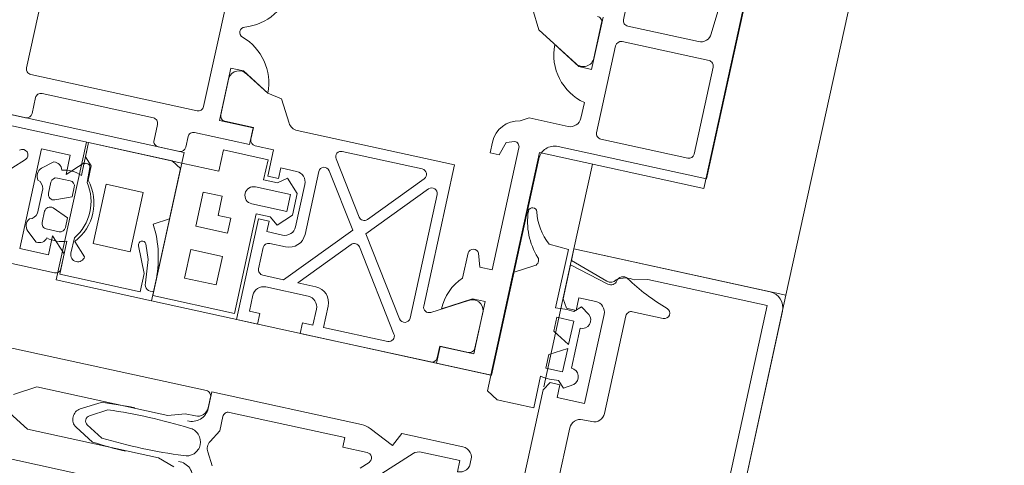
# Model space of a CAD drawing. Header units: metres. Extents: x 233012 to 233264, y 553571 to 554014.
# Tile 167 of 256: x 233198.9018 to 233198.9925, y 553811.5879 to 553811.6289. Entities that reach past the tile are written whole.
import ezdxf

# ---------------------------------------------------------------- set-up
doc = ezdxf.new("R2010")
doc.units = ezdxf.units.M
for name, color, linetype, lineweight in [('A-NL$1A_detailuitwerking', 252, 'Continuous', 5), ('A-NL30_stijlen_dorpels-pui', 252, 'Continuous', 5), ('A-NL30_wandopeningen', 252, 'Continuous', 5)]:
    doc.layers.add(name, color=color, linetype=linetype, lineweight=lineweight)

# ---------------------------------------------------------------- blocks, each defined once
blk = doc.blocks.new('NLRS_31_WI_CWP_aluminium raam_gen_mie - AWS 65 BS kiep-2839039-01_Situatie')
at = {"layer": 'A-NL$1A_detailuitwerking'}
for p, q in [((-0.273999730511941, 0.04895052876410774), (-0.273999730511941, 0.04695037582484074)), ((-0.2699998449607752, 0.03165031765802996), (-0.2699998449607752, 0.04735029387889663)), ((-0.2694998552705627, 0.04785028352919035), (-0.25399981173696, 0.04785028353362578)), ((-0.2734997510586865, 0.04645039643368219), (-0.2719997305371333, 0.04645039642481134)), ((-0.2714997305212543, 0.04595039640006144), (-0.271499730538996, 0.0354504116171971)), ((-0.2719997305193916, 0.03495041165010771), (-0.2734997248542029, 0.03495041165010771)), ((-0.273999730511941, 0.03445040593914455), (-0.2739997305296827, 0.03245038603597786)), ((-0.2749996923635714, 0.0320003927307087), (-0.287499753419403, 0.03200039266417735)), ((-0.287499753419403, 0.03200039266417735), (-0.287499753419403, 0.02430039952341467)), ((-0.2749996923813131, 0.02850033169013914), (-0.2749996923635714, 0.0320003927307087)), ((-0.2734997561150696, 0.03195041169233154), (-0.2724998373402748, 0.03195041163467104)), ((-0.2719998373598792, 0.03145041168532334), (-0.2719998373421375, 0.02627036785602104)), ((-0.2539998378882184, 0.03115030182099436), (-0.2694998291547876, 0.0311503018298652)), ((-0.2852997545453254, 0.02950039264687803), (-0.2825996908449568, 0.02950039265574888)), ((-0.2852997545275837, 0.02650039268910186), (-0.2852997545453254, 0.02950039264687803)), ((-0.2825996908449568, 0.02950039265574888), (-0.2825996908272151, 0.02650039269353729)), ((-0.2803996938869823, 0.0265003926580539), (-0.280399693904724, 0.02950039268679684)), ((-0.280399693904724, 0.02950039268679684), (-0.2771996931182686, 0.02950039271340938)), ((-0.2771996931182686, 0.02950039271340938), (-0.2771996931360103, 0.02770037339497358)), ((-0.2704198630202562, 0.02945034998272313), (-0.2654996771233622, 0.02945052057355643)), ((-0.2704198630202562, 0.02627036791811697), (-0.2704198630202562, 0.02945034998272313)), ((-0.2664132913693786, 0.02944005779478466), (-0.2698898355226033, 0.02944005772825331)), ((-0.2654996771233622, 0.02945052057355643), (-0.2654996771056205, 0.02825050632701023)), ((-0.2729997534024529, 0.02850033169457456), (-0.2749996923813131, 0.02850033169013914)), ((-0.2729997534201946, 0.02430039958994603), (-0.2729997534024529, 0.02850033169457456)), ((-0.2703898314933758, 0.02893999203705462), (-0.2703894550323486, 0.02624006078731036)), ((-0.2654996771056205, 0.02825050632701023), (-0.267007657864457, 0.02563859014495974)), ((-0.2771996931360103, 0.02770037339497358), (-0.2789997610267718, 0.02770037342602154)), ((-0.2789997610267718, 0.02770037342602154), (-0.2789997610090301, 0.02650039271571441)), ((-0.2670328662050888, 0.02562586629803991), (-0.2657143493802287, 0.02790960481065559)), ((-0.2825996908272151, 0.02650039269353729), (-0.2852997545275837, 0.02650039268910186)), ((-0.2789997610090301, 0.02650039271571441), (-0.2803996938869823, 0.0265003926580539)), ((-0.2719998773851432, 0.02574006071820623), (-0.2719998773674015, 0.02400034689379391)), ((-0.2719998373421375, 0.02627036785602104), (-0.2704198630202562, 0.02627036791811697)), ((-0.2703894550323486, 0.02624006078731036), (-0.2714998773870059, 0.02624006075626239)), ((-0.2672667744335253, 0.02429930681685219), (-0.2670328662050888, 0.02562586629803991)), ((-0.2772992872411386, 0.02160027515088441), (-0.2772992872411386, 0.02490027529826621)), ((-0.2756997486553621, 0.02490027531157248), (-0.2756997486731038, 0.02160027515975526)), ((-0.2784997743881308, 0.02400040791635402), (-0.2879998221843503, 0.0240004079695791)), ((-0.2879998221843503, 0.0240004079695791), (-0.2879998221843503, 0.0220003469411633)), ((-0.287499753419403, 0.02430039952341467), (-0.2780997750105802, 0.02430039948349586)), ((-0.2784997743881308, 0.02300040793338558), (-0.2784997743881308, 0.02400040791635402)), ((-0.2780997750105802, 0.02430039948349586), (-0.2780997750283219, 0.02299961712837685)), ((-0.2748997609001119, 0.02430039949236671), (-0.2729997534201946, 0.02430039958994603)), ((-0.2748997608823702, 0.02300027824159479), (-0.2748997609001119, 0.02430039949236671)), ((-0.2719998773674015, 0.02400034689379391), (-0.2744997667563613, 0.02400034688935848)), ((-0.2744997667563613, 0.02400034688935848), (-0.2744997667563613, 0.02300034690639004)), ((-0.2692997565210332, 0.02312579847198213), (-0.2672667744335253, 0.02429930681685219)), ((-0.2869999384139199, 0.02200034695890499), (-0.2869999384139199, 0.02300040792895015)), ((-0.2869999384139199, 0.02300040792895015), (-0.2854999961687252, 0.02300040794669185)), ((-0.2829998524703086, 0.0230003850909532), (-0.2809997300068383, 0.02300028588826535)), ((-0.2794997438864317, 0.02150040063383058), (-0.2794997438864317, 0.02300040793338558)), ((-0.2794997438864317, 0.02300040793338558), (-0.2784997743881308, 0.02300040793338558)), ((-0.2780997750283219, 0.02299961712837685), (-0.2787137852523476, 0.02218772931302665)), ((-0.2742854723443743, 0.02218802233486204), (-0.2748997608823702, 0.02300027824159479)), ((-0.2744997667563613, 0.02300034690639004), (-0.2734997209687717, 0.02300034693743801)), ((-0.2734997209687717, 0.02300034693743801), (-0.2734997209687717, 0.02150034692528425)), ((-0.2879998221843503, 0.0220003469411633), (-0.2869999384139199, 0.02200034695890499)), ((-0.2844999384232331, 0.02200035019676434), (-0.2844999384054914, 0.01800046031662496)), ((-0.2834998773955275, 0.02055085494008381), (-0.2834998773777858, 0.02250038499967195)), ((-0.2804997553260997, 0.0225002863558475), (-0.280499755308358, 0.02100028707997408)), ((-0.2787137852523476, 0.02218772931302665), (-0.2775263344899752, 0.02100027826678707)), ((-0.2754732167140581, 0.02100027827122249), (-0.2742854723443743, 0.02218802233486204)), ((-0.2697996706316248, 0.007400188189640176), (-0.2697996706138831, 0.0222417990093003)), ((-0.2775263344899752, 0.02100027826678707), (-0.2754732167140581, 0.02100027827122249)), ((-0.2756997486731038, 0.02160027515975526), (-0.2772992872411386, 0.02160027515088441)), ((-0.2776647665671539, 0.01529689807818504), (-0.2834998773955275, 0.02055085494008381)), ((-0.2744997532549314, 0.02050034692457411), (-0.2784996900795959, 0.02050034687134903)), ((-0.2834998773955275, 0.01749382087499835), (-0.2834998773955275, 0.01920522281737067)), ((-0.2834998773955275, 0.01920522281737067), (-0.2789947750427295, 0.01514881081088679)), ((-0.2789997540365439, 0.01950028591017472), (-0.27306841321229, 0.0195002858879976)), ((-0.2727888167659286, 0.01858576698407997), (-0.2776647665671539, 0.01529689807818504)), ((-0.276368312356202, 0.01496515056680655), (-0.2715792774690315, 0.01819539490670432)), ((-0.2869999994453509, 0.01800034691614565), (-0.2880000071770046, 0.01800034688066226)), ((-0.2880000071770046, 0.01800034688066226), (-0.287999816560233, 0.005660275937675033)), ((-0.2869999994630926, 0.01700040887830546), (-0.2869999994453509, 0.01800034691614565)), ((-0.2707996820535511, 0.01778087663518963), (-0.2707996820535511, 0.01023856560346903)), ((-0.2854999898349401, 0.01700040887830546), (-0.2869999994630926, 0.01700040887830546)), ((-0.2869998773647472, 0.009940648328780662), (-0.2869998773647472, 0.01600040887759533)), ((-0.2869998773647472, 0.01600040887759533), (-0.2849999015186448, 0.01600040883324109)), ((-0.2790497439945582, 0.01436271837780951), (-0.2862202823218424, 0.009526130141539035)), ((-0.2847455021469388, 0.009314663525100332), (-0.2777532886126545, 0.01403097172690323)), ((-0.2777532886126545, 0.01403097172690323), (-0.2724676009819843, 0.009271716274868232)), ((-0.271634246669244, 0.009866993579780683), (-0.2764232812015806, 0.01417906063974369)), ((-0.2728021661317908, 0.00840014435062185), (-0.2844659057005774, 0.008400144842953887)), ((-0.2831054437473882, 0.007400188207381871), (-0.2697996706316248, 0.007400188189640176)), ((-0.2817143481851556, 0.003490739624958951), (-0.2835384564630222, 0.006650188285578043)), ((-0.2830042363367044, 0.005756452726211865), (-0.2814995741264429, 0.003150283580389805)), ((-0.2864195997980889, 0.005130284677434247), (-0.2879995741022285, 0.00513028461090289)), ((-0.2879995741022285, 0.00513028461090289), (-0.2879995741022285, -4.989746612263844e-05)), ((-0.2874998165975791, 0.005160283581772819), (-0.2863894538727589, 0.005160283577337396)), ((-0.2864195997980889, 0.001950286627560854), (-0.2864195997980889, 0.005130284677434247)), ((-0.2863894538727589, 0.005160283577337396), (-0.2863898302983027, 0.002460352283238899)), ((-0.2774534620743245, 0.004450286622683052), (-0.2798268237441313, 0.004450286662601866)), ((-0.2669998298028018, 0.004450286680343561), (-0.2680205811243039, 0.004450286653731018)), ((-0.2680205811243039, 0.004450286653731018), (-0.2680205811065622, 0.003598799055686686)), ((-0.2814995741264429, 0.003150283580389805), (-0.2814995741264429, 0.00195028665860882)), ((-0.2784995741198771, 0.003108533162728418), (-0.2772767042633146, 0.003502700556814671)), ((-0.2784995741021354, 0.001950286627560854), (-0.2784995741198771, 0.003108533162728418)), ((-0.2680205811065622, 0.003598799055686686), (-0.2667767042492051, 0.003197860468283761)), ((-0.2667767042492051, 0.003197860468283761), (-0.2664995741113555, 0.002450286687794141)), ((-0.2541992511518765, 0.003479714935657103), (-0.2559831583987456, 0.002478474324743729)), ((-0.2814995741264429, 0.00195028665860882), (-0.2864195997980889, 0.001950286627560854)), ((-0.2858898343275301, 0.001960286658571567), (-0.2824132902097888, 0.001960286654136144)), ((-0.2669995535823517, 0.00195028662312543), (-0.2784995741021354, 0.001950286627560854)), ((-0.2640998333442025, 0.001620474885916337), (-0.2645347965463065, 0.002366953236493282)), ((-0.2559831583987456, 0.002478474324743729), (-0.258303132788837, -0.001539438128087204)), ((-0.2640998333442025, -0.002049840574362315), (-0.2640998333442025, 0.001620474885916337)), ((-0.2584998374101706, -0.001849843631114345), (-0.2569934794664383, 0.0007592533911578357)), ((-0.2879995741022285, -4.989746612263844e-05), (-0.267599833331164, -4.989739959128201e-05)), ((-0.2660998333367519, -0.001549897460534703), (-0.2660998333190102, -0.01554977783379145)), ((-0.2584998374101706, -0.003049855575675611), (-0.2584998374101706, -0.001849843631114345)), ((-0.2616271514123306, -0.003049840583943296), (-0.2630998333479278, -0.003049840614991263)), ((-0.2535797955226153, -0.003049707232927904), (-0.2584998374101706, -0.003049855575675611)), ((-0.2574371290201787, -0.003039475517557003), (-0.2541221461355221, -0.003039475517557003)), ((-0.264599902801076, -0.01345018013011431), (-0.264599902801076, -0.005249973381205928)), ((-0.2640999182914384, -0.004749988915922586), (-0.2558998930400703, -0.004749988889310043)), ((-0.2553999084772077, -0.005249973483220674), (-0.2553999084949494, -0.01345017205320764)), ((-0.2533998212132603, -0.004949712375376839), (-0.2524998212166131, -0.004949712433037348)), ((-0.2538998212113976, -0.01211816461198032), (-0.253899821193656, -0.005449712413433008)), ((-0.2468998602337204, -0.01354978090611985), (-0.2529383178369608, -0.01311738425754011)), ((-0.2558999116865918, -0.013950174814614), (-0.2640999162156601, -0.01395016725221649)), ((-0.2660998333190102, -0.01554977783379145), (-0.206999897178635, -0.0155497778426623))]:
    blk.add_line(p, q, dxfattribs=at)
for centre, major_axis, ratio, start_param, end_param in [((-0.2694998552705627, 0.04735029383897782), (-0.0003535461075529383, 0.0003535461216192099), 0.9999999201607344, 5.497787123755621, 7.068583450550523), ((-0.2734997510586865, 0.04695037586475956), (0.0004309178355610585, 0.0002535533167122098), 0.9999999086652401, 2.609744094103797, 4.180540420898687), ((-0.2719997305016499, 0.0459503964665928), (-0.0003892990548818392, 0.0003137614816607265), 0.999999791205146, 3.819960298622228, 5.390756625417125), ((-0.2719997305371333, 0.03545041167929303), (-0.0002823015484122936, 0.0004126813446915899), 0.9999998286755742, 2.541640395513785, 4.112436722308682), ((-0.2734997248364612, 0.0344504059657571), (0.0001913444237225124, 0.0004619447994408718), 0.9999999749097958, 0.3927002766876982, 1.963496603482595), ((-0.2734997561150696, 0.03245038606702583), (0.0004729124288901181, 0.0001622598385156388), 0.9999998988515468, 2.811071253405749, 4.381867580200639), ((-0.2724998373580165, 0.03145041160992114), (0.0003010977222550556, 0.0003991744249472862), 0.9999998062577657, 5.358637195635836, 6.929433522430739), ((-0.2694998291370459, 0.031650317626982), (-0.0004866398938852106, 0.0001148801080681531), 0.9999999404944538, 0.2318237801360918, 1.802620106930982), ((-0.2698898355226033, 0.02894006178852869), (-0.0004987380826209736, 3.544426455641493e-05), 0.9999999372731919, 4.783337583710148, 6.354273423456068), ((-0.2665556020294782, 0.02845023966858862), (0.000877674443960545, 0.0004792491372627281), 0.9999999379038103, 5.212190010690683, 7.211384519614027), ((-0.2619996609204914, 0.02885731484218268), (0.0003849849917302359, 0.000319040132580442), 0.9999997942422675, 5.907486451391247, 8.416281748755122), ((-0.26713283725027, 0.03053844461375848), (0.00316389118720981, 0.003743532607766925), 0.9999999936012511, 3.868813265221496, 5.097573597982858), ((-0.2568673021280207, 0.03053709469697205), (-0.003586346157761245, 0.003339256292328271), 0.9999999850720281, 1.066039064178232, 2.295113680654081), ((-0.2764995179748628, 0.02490027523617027), (-0.0006102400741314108, 0.0005169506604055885), 0.9999998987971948, 3.844416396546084, 6.986008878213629), ((-0.2714998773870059, 0.02574006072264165), (3.106867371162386e-05, 0.0004990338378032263), 0.9999999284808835, 0.06217740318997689, 1.632973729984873), ((-0.2854999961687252, 0.02200035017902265), (0.0003310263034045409, 0.0009436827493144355), 0.999999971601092, 5.049759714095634, 6.620556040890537), ((-0.2829998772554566, 0.02250038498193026), (-0.0003941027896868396, 0.0003077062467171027), 0.9999998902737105, 5.375248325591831, 6.946094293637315), ((-0.2809997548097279, 0.02250028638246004), (-0.000288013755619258, 0.0004087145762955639), 0.9999998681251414, 4.098527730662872, 5.669274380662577), ((-0.2687998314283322, 0.02225972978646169), (-0.0001913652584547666, 0.0009815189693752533), 0.9999998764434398, 0.3309593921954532, 1.396175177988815), ((-0.2789997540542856, 0.02100028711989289), (0.001459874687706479, 0.0003446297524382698), 0.9999999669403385, 2.909768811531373, 4.480565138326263), ((-0.2784996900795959, 0.02150040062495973), (-0.0009966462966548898, 8.248500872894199e-05), 0.9999999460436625, 0.08257437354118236, 1.653370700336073), ((-0.2744997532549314, 0.02150035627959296), (0.0006669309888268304, 0.000745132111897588), 0.9999999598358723, 3.871666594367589, 5.442453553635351), ((-0.27306841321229, 0.0190002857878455), (-2.265720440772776e-05, 0.000499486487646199), 0.999999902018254, 3.689674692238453, 6.237855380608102), ((-0.2712996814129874, 0.01778087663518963), (-0.0003180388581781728, 0.0003858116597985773), 0.9999999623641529, 4.022983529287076, 6.187191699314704), ((-0.2854999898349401, 0.01800046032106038), (-0.000160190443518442, 0.0009871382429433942), 0.9999999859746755, 2.980717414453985, 4.551513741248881), ((-0.2849999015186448, 0.01750044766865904), (0.0001729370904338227, 0.001490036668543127), 0.9999999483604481, 3.25713799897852, 4.823516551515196), ((-0.2793293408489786, 0.0147772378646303), (-0.0003707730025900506, 0.0003354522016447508), 0.9999998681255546, 2.89963441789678, 4.714776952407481), ((-0.276088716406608, 0.01455063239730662), (-5.426978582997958e-05, 0.0004970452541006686), 0.9999999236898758, 0.4846578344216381, 2.29980020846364), ((-0.2712996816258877, 0.01023856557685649), (0.0002923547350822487, 0.0004056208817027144), 0.9999999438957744, 3.033076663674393, 5.336911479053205), ((-0.286499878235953, 0.009940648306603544), (0.0001175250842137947, 0.0004859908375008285), 0.9999997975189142, 1.808066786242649, 3.972275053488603), ((-0.2844659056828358, 0.008900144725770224), (-0.0004313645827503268, 0.000252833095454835), 0.9999997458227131, 5.835954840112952, 8.384135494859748), ((-0.2728021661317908, 0.008900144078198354), (-0.0001460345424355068, 0.0004781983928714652), 0.9999998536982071, 2.845202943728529, 5.253757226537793), ((-0.2831054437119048, 0.00690018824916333), (-0.0004994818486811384, 2.27581647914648e-05), 0.999999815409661, 4.75792109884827, 6.852316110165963), ((-0.2874998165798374, 0.00566028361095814), (-0.000230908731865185, 0.0004434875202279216), 0.9999998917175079, 1.090768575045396, 2.661549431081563), ((-0.2830632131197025, 0.00109517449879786), (-0.0003200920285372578, 0.004650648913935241), 0.9999999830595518, 5.447077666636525, 6.201814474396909), ((-0.2775017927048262, 0.003950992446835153), (0.0004066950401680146, 0.0002936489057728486), 0.9999997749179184, 4.552353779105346, 7.132121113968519), ((-0.2669998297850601, 0.001950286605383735), (-0.002295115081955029, 0.0009911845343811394), 0.9999999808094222, 3.716713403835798, 5.120061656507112), ((-0.2825556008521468, 0.002950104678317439), (-0.0009706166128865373, 0.0002406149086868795), 0.9999999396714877, 1.956592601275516, 3.955787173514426), ((-0.2858898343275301, 0.002460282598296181), (0.0004619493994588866, 0.000191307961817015), 0.9999998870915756, 2.748823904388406, 4.319759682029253), ((-0.2669995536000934, 0.002450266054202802), (0.0004682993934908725, 0.0001751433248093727), 0.9999997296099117, 4.354496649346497, 5.9253340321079), ((-0.2568769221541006, -0.004105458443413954), (-0.003558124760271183, 0.003319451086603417), 0.9999999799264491, 5.48705305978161, 6.815223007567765), ((-0.2675998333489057, -0.001549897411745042), (-0.001060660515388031, 0.001060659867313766), 0.9999999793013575, 3.926990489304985, 5.497786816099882), ((-0.257437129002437, -0.00203947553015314), (-0.000999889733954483, 1.484966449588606e-05), 0.9999999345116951, 5.774393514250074, 7.86883182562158), ((-0.2630998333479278, -0.0020498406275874), (-0.0007630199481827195, 0.0006463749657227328), 0.9999999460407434, 0.702823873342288, 2.273620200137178), ((-0.254110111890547, -0.002539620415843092), (0.0004671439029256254, 0.0001782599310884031), 0.999999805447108, 4.323777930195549, 5.918645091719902), ((-0.2640999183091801, -0.005249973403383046), (-0.0003535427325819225, 0.0003535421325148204), 0.9999999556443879, 5.49778627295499, 7.068582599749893), ((-0.255899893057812, -0.005249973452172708), (-0.0004174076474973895, 0.0002752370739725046), 0.9999999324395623, 3.724545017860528, 5.295341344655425), ((-0.2533998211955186, -0.00544971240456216), (-6.935056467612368e-05, 0.0004951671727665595), 0.9999999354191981, 6.144035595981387, 7.71483192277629), ((-0.2528998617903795, -0.01211816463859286), (-0.0008778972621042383, 0.0004787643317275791), 0.999999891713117, 0.4992688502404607, 2.031598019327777), ((-0.2640999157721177, -0.01345018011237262), (-0.0001045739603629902, 0.0004889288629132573), 0.9999997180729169, 1.360087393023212, 2.930882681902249), ((-0.2558999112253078, -0.01345017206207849), (-4.490306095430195e-05, 0.0004979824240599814), 0.9999999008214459, 3.051664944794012, 4.622462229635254)]:
    blk.add_ellipse(centre, major_axis=major_axis, ratio=ratio, start_param=start_param, end_param=end_param, dxfattribs=at)
at = {"layer": 'A-NL30_wandopeningen'}
for p, q in [((-0.2739999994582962, 0.04950018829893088), (-0.2739999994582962, 0.03200039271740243)), ((-0.2739999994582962, 0.03200039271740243), (-0.2879999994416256, 0.0320003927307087)), ((-0.2879999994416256, 0.0320003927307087), (-0.2879999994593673, 1.290708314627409e-09)), ((-0.2879999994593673, 1.290708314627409e-09), (-0.2670000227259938, 1.339497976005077e-09)), ((-0.2670000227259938, 1.339497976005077e-09), (-0.2670000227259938, -0.01549987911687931)), ((-0.2670000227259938, -0.01549987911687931), (-0.2064998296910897, -0.01549987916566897))]:
    blk.add_line(p, q, dxfattribs=at)
blk = doc.blocks.new('Rectangular Mullion - NLRS_31_CWM_vliesgevelprofiel bxh 50x200_gen_mie-2811612-01_Situatie')
at = {"layer": 'A-NL30_stijlen_dorpels-pui'}
for p, q in [((233203.5898045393, 553832.7042459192), (233203.7073770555, 553833.2415323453)), ((233203.5341217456, 553832.716430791), (233203.5255258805, 553832.7183117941)), ((233203.5719769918, 553832.7163363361), (233203.5702668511, 553832.7085212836))]:
    blk.add_line(p, q, dxfattribs=at)
blk = doc.blocks.new('Rectangular Mullion - vliesgevelprofiel_gen_bxh200x50-V58-01_Situatie')
at = {"layer": 'A-NL$1A_detailuitwerking'}
for p, q in [((0.02500000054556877, 0.04079965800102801), (0.02500000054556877, 0.1735000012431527)), ((0.01260000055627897, 0.05329965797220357), (0.01260000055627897, 0.04129965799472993)), ((-0.004999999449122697, 0.0522996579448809), (-0.004999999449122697, 0.02529965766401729)), ((0.005000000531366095, 0.02529965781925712), (0.0050000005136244, 0.05229965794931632)), ((0.0222393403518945, 0.04614610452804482), (0.02117868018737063, 0.04720676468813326)), ((0.01410000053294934, 0.04219965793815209), (0.01410000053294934, 0.04489965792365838)), ((0.01410000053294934, 0.04489965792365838), (0.02350000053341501, 0.04489965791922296)), ((0.01584521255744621, 0.04452413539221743), (0.01502010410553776, 0.04354084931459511)), ((0.02257979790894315, 0.04354097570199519), (0.02176348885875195, 0.04451384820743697)), ((0.02350000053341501, 0.04489965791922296), (0.02350000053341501, 0.04219965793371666)), ((0.01995058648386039, 0.04399966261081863), (0.01764933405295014, 0.04399966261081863)), ((0.01640000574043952, 0.04170046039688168), (0.01640000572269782, 0.04290029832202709)), ((0.0169000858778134, 0.04340037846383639), (0.01794970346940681, 0.043400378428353)), ((0.01842088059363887, 0.04269949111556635), (0.01780979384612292, 0.04120038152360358)), ((0.01979029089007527, 0.04120038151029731), (0.01917920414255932, 0.04269949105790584)), ((0.01965038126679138, 0.04340037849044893), (0.0206999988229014, 0.04340037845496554)), ((0.02120007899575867, 0.04290029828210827), (0.02120007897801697, 0.04170046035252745)), ((-0.001999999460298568, 0.04063555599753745), (-0.0008660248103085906, 0.04259965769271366)), ((0.0008660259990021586, 0.04259965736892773), (0.002000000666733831, 0.0406355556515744)), ((0.01590000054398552, 0.04219965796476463), (0.01410000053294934, 0.04219965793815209)), ((0.01450000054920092, 0.04079965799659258), (0.01590000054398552, 0.04219965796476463)), ((0.02350000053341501, 0.04219965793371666), (0.02170000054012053, 0.0421996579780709)), ((0.02170000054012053, 0.0421996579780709), (0.02310000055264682, 0.04079965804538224)), ((0.01780979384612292, 0.04120038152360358), (0.01690008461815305, 0.04120038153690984)), ((0.02070000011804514, 0.04120038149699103), (0.01979029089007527, 0.04120038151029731)), ((-0.001999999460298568, 0.02829965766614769), (-0.001999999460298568, 0.04063555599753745)), ((0.002000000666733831, 0.0406355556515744), (0.002000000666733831, 0.02829965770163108)), ((0.01569358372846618, 0.04080037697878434), (0.01259997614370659, 0.04080037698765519)), ((0.01259997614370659, 0.04080037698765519), (0.0125999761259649, 0.03320000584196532)), ((0.01310000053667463, 0.04079965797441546), (0.01450000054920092, 0.04079965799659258)), ((0.01584146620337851, 0.0400996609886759), (0.01464388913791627, 0.03890208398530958)), ((0.01470001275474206, 0.04019965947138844), (0.01614672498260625, 0.04019965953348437)), ((0.02137643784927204, 0.04014285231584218), (0.02278339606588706, 0.04019993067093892)), ((0.02294618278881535, 0.04009966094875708), (0.02160000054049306, 0.04009966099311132)), ((0.02295971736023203, 0.04079965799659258), (0.02190630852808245, 0.04079965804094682)), ((0.02364617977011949, 0.04079965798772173), (0.02294618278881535, 0.04009966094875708)), ((0.02310000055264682, 0.04079965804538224), (0.02500000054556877, 0.04079965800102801)), ((0.02500000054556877, 0.04079965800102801), (0.02364617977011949, 0.04079965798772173)), ((0.02500000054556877, 0.0328996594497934), (0.02500000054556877, 0.04079965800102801)), ((0.01600000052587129, 0.03489965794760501), (0.01600000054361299, 0.0383996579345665)), ((0.01600000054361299, 0.0383996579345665), (0.02160000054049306, 0.03839965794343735)), ((0.02160000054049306, 0.03839965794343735), (0.02160000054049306, 0.03489965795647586)), ((-0.000852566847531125, 0.03631774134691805), (-0.001871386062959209, 0.03455309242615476)), ((0.001871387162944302, 0.03455309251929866), (0.0008658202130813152, 0.03629478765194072)), ((-0.001331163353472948, 0.03378878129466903), (-0.0004234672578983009, 0.03536096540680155)), ((0.0004328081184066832, 0.0353447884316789), (0.001331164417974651, 0.03378878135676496)), ((0.02160000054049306, 0.03489965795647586), (0.01600000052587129, 0.03489965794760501)), ((0.01430498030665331, 0.03320000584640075), (0.01670763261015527, 0.03426974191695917)), ((0.01701469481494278, 0.03364117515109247), (0.01566634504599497, 0.03312359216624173)), ((0.0125999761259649, 0.03320000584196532), (0.01430498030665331, 0.03320000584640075)), ((0.01566634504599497, 0.03312359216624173), (0.01349272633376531, 0.0328976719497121)), ((0.01893591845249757, 0.0333629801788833), (0.01972281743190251, 0.03200000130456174)), ((0.02448054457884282, 0.03200000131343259), (0.02500000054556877, 0.0328996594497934)), ((0.01292050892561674, 0.0320000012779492), (0.01370990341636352, 0.0320000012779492)), ((0.01972281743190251, 0.03200000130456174), (0.02448054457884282, 0.03200000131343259)), ((-0.002499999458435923, 0.02674688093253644), (-0.001999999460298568, 0.02829965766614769)), ((0.002000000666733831, 0.02829965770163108), (0.002500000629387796, 0.02674688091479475)), ((0.002500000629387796, 0.02674688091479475), (0.002500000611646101, 0.02579965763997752)), ((0.005001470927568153, 0.02479478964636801), (0.003418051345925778, 0.02479478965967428)), ((0.003500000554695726, 0.02479965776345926), (0.004500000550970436, 0.02479965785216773)), ((0.005001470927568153, 0.01066321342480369), (0.005001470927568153, 0.02479478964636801)), ((-0.001653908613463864, 0.02330551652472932), (-0.000484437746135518, 0.02398072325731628)), ((0.0004995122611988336, 0.02397202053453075), (0.001653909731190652, 0.02330551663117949)), ((0.001653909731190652, 0.02330551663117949), (0.002999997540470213, 0.02330551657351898)), ((0.003499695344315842, 0.02280581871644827), (0.003499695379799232, 0.01190263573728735)), ((0.003499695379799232, 0.01190263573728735), (0.00260058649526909, 0.0119026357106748)), ((0.00260058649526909, 0.0119026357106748), (0.00260058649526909, 0.009618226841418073)), ((0.001747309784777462, 0.00924906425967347), (0.001061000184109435, 0.00993537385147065)), ((0.003721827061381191, 0.007472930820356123), (0.004814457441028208, 0.00981877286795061)), ((0.0007076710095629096, 0.008157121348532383), (0.003408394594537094, 0.005456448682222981)), ((0.005000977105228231, 0.006877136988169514), (0.003721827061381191, 0.007472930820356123)), ((0.005000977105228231, 0.001105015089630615), (0.005000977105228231, 0.006877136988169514)), ((0.003701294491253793, 0.004749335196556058), (0.003701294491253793, 0.001105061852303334)), ((0.003701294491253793, 0.001105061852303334), (0.002651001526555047, 0.001105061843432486)), ((0.01051116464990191, 1.290708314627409e-09), (0.009897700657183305, -0.001062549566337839)), ((0.02168423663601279, 1.268531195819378e-09), (0.01051116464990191, 1.290708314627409e-09)), ((0.02272711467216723, -0.001806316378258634), (0.02168423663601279, 1.268531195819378e-09)), ((0.009897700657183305, -0.001062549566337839), (0.00989770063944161, -0.004500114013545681)), ((0.02484511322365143, -0.00450011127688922), (0.02494212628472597, -0.002655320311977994)), ((0.00989770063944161, -0.004500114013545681), (0.01288399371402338, -0.004500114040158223)), ((0.01931596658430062, -0.004500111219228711), (0.02484511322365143, -0.00450011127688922)), ((0.01169986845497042, -0.004999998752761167), (5.32250851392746e-10, -0.004999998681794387)), ((0.01249987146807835, -0.005480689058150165), (0.01169986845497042, -0.004999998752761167)), ((0.01369993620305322, -0.006400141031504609), (0.01369993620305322, -0.004800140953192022)), ((0.01369993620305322, -0.004800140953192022), (0.014995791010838, -0.004800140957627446)), ((0.014995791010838, -0.004800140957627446), (0.0159195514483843, -0.006400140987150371)), ((0.01628040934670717, -0.00640014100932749), (0.01720416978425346, -0.004800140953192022)), ((0.01720416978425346, -0.004800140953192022), (0.01850002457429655, -0.004800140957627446)), ((0.01850002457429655, -0.004800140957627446), (0.01850002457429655, -0.006400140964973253)), ((0.020299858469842, -0.004999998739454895), (0.01949985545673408, -0.005480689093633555)), ((0.02349984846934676, -0.004999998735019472), (0.020299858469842, -0.004999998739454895)), ((0.02249684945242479, -0.008753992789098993), (0.02349984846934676, -0.004999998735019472)), ((0.02389861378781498, -0.004999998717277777), (0.02273420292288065, -0.008583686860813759)), ((0.02499989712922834, -0.004999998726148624), (0.02389861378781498, -0.004999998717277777)), ((0.02499989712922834, -0.02350100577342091), (0.02499989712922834, -0.004999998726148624)), ((0.01284820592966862, -0.00621179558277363), (0.01226051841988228, -0.006799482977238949)), ((0.01249987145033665, -0.00639999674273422), (0.01249987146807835, -0.005480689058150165)), ((0.01993944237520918, -0.006799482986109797), (0.01935175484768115, -0.006211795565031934)), ((0.01949985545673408, -0.005480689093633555), (0.01949985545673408, -0.00639999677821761)), ((0.01129987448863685, -0.008999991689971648), (0.01129987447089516, -0.006399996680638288)), ((0.01129987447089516, -0.006399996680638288), (0.01249987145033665, -0.00639999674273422)), ((0.01226051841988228, -0.006799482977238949), (0.01280218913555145, -0.007639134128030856)), ((0.0159195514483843, -0.006400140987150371), (0.01369993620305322, -0.006400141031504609)), ((0.0142150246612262, -0.007124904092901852), (0.01798493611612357, -0.00712490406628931)), ((0.01850002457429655, -0.006400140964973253), (0.01628040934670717, -0.00640014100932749)), ((0.01939777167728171, -0.007639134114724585), (0.01993944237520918, -0.006799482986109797)), ((0.01949985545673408, -0.00639999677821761), (0.02069986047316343, -0.006399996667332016)), ((0.02069986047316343, -0.006399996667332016), (0.02069986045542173, -0.008000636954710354)), ((5.499925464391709e-10, -0.008149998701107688), (0.008800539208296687, -0.008149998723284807)), ((0.01970050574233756, -0.008999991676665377), (0.01129987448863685, -0.008999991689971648)), ((0.009799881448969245, -0.00914934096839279), (0.009799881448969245, -0.01000065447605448)), ((0.01079921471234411, -0.01099998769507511), (0.01999985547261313, -0.01099998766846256)), ((0.02049985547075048, -0.01149998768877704), (0.02049985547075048, -0.01439969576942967)), ((0.02339990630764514, -0.01106213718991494), (0.02369990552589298, -0.01224396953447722)), ((0.02369990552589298, -0.01224396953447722), (0.02369990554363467, -0.02350000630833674)), ((0.02369990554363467, -0.02350000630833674), (-0.02369990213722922, -0.02350000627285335)), ((-0.0235010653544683, -0.02499999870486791), (0.02350090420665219, -0.02499999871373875))]:
    blk.add_line(p, q, dxfattribs=at)
for centre, radius, start, end in [((-0.0479360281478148, 0.03016887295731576), 0.05000000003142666, 1.417301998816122, 5.030405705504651), ((0.04793602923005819, 0.03016887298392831), 0.04940000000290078, 175.7977422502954, 184.7350499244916), ((-0.0479360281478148, 0.03016887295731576), 0.04940000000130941, 355.2649501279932, 4.202257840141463)]:
    blk.add_arc(centre, radius, start, end, dxfattribs=at)
for centre, major_axis, ratio, start_param, end_param in [((0.02259289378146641, 0.04649965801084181), (-0.0002180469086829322, 0.0004499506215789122), 0.9999998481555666, 1.904941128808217, 5.046533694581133), ((0.01644930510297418, 0.04399960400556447), (-0.0007997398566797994, 2.18438557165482e-05), 0.999999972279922, 4.041581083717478, 5.595471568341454), ((0.01784110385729, 0.04490439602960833), (0.0009245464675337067, 2.307204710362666e-05), 0.9999998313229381, 3.437778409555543, 4.478567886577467), ((0.01975881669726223, 0.04490439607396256), (-0.000786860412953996, 0.0004859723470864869), 0.9999999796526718, 2.33293463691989, 3.373724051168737), ((0.02115061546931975, 0.04399960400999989), (-0.0007769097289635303, 0.0001909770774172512), 0.9999998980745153, 4.080744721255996, 5.651541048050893), ((0.01579148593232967, 0.04342795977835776), (-0.0003606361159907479, 0.0006911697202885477), 0.9999999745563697, 0.9445641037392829, 2.412534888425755), ((0.01863996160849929, 0.0418859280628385), (-0.003088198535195, 0.0005679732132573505), 0.999999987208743, 6.211957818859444, 6.818073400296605), ((0.0169000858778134, 0.042900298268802), (-7.712905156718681e-05, 0.0004940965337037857), 0.9999997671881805, 6.128333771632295, 7.699130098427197), ((0.01794970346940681, 0.04289155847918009), (0.0004633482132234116, 0.0002102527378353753), 0.9999999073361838, 5.470132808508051, 7.427998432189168), ((0.01965038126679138, 0.04289155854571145), (0.0003836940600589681, 0.0003341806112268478), 0.9999998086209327, 0.8542614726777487, 2.812127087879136), ((0.02069999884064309, 0.04290029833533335), (-0.0002359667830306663, 0.0004409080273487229), 0.9999998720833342, 4.220992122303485, 5.791788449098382), ((0.0189558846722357, 0.04188596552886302), (-0.003130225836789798, 0.0002945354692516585), 0.9999999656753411, 2.882626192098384, 3.488186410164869), ((0.02180843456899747, 0.04342795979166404), (-0.0007644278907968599, 0.0001530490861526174), 0.9999999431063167, 2.016696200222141, 3.484673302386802), ((0.01310000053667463, 0.04129965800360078), (4.49028028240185e-05, 0.0004979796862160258), 0.9999999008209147, 1.660723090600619, 3.231519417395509), ((0.01690008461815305, 0.04170046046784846), (0.0002236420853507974, 0.0004472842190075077), 0.9999998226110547, 2.034443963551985, 3.605240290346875), ((0.02070000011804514, 0.04170046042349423), (-0.0001987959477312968, 0.0004588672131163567), 0.9999998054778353, 2.732770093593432, 4.303566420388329), ((0.01470001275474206, 0.03954965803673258), (0.0004790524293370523, 0.0004393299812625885), 0.9999998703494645, 0.8286239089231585, 3.883765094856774), ((0.01872073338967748, 0.0433710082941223), (0.004077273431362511, 0.001538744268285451), 0.9999999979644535, 3.629782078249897, 5.07325768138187), ((0.01880001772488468, 0.04370973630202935), (-0.004061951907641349, 0.001691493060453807), 0.9999999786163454, 1.318109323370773, 2.590927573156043), ((0.02277001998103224, 0.04052964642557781), (1.061230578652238e-05, 0.000329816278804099), 0.9999997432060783, 3.21430429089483, 5.702913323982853), ((-2.054488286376e-07, 0.03579478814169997), (-0.0005509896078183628, 0.0008345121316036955), 0.999999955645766, 4.652437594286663, 6.72012002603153), ((-2.054488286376e-07, 0.03509478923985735), (0.0004916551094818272, 9.09701839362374e-05), 0.9999999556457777, 0.3406372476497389, 2.397256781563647), ((0.04793602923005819, 0.03016887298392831), (0.02632039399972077, 0.04251160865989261), 0.9999999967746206, 2.037369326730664, 2.100429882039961), ((0.01684999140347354, 0.03395000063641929), (5.117436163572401e-05, 0.0003462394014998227), 0.9999996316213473, 3.778279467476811, 6.848804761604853), ((0.01343989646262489, 0.03230013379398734), (-0.0005255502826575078, 0.0002892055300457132), 0.9999998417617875, 5.127272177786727, 7.310231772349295), ((0.01370990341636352, 0.04270044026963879), (0.005890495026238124, 0.008933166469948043), 0.9999999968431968, 3.724544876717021, 4.234791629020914), ((-0.003418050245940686, 0.02629478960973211), (0.0008528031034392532, 0.001233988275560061), 0.9999999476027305, 3.746317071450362, 5.39240945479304), ((0.003418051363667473, 0.02629478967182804), (0.001060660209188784, 0.001060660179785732), 0.9999999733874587, 2.28089845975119, 3.926990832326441), ((1.684041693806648e-07, 0.02609033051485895), (-0.0009160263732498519, 0.0009161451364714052), 0.9999999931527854, 0.7849514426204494, 2.356129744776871), ((-1.672864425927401e-07, 0.02609033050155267), (0.0009158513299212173, 0.0009163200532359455), 0.999999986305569, 3.92686454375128, 5.498042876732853), ((0.00350000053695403, 0.02579965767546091), (0.0008944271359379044, 0.0004472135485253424), 0.9999999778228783, 2.677945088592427, 4.248741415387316), ((0.004500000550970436, 0.02529965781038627), (0.0004909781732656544, 9.455376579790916e-05), 0.9999999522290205, 4.52213578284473, 6.092932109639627), ((-1.825620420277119e-07, 0.02310355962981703), (0.0002604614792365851, 0.0009675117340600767), 0.9999999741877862, 6.024038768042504, 7.050589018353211), ((0.002999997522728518, 0.02280581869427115), (9.449664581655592e-05, 0.0004906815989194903), 0.9999999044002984, 4.902642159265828, 6.473438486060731), ((0.003001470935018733, 0.01066321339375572), (0.001362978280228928, 0.001463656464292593), 0.9999999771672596, 5.02629128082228, 5.46218451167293), ((0.002100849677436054, 0.009602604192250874), (1.710028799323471e-05, 0.0004996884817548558), 0.9999999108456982, 2.390403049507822, 4.777849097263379), ((0.002701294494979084, 0.004749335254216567), (-0.0004331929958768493, 0.0009013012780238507), 0.9999998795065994, 4.26435658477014, 5.049764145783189), ((0.003650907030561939, 0.001104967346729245), (0.0009536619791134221, 0.0003005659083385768), 0.9999999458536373, 2.836182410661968, 4.583053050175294), ((0.004001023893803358, 0.001105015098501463), (-0.0002375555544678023, 0.0009713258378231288), 0.9999999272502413, 2.725757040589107, 4.472528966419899), ((0.02787984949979, -0.006403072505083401), (0.006003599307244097, 0.001791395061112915), 0.9999999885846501, 1.34162642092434, 2.051880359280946), ((0.02749912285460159, -0.000547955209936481), (-0.0001139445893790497, 0.000381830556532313), 0.9999998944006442, 3.109845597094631, 5.99318174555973), ((0.02316012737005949, -0.001556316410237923), (0.000114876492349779, 0.000486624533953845), 0.9999998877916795, 2.326218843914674, 4.158814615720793), ((0.02890053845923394, -0.005853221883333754), (0.005069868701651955, 0.0004382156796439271), 0.9999999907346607, 1.742831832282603, 2.375847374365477), ((0.01857175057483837, -0.005475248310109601), (0.003853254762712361, 0.004295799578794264), 0.9999999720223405, 2.132147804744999, 2.429925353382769), ((0.0136282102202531, -0.005475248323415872), (-0.00521324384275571, 0.00247458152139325), 0.9999999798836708, 3.456789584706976, 3.754567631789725), ((0.01341502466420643, -0.0071249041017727), (-0.0007250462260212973, 0.0003380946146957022), 0.9999999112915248, 1.134464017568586, 3.577925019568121), ((0.01878493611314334, -0.007124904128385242), (-0.0005451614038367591, 0.0005854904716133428), 0.9999999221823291, 0.8210518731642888, 3.264512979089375), ((0.008800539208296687, -0.00914934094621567), (0.0009944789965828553, 9.847284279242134e-05), 0.9999999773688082, 6.184487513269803, 7.755283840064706), ((0.01970050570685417, -0.00800063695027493), (-0.0007924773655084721, 0.00060884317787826), 0.9999999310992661, 2.225893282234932, 3.796689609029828), ((0.02306472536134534, -0.008913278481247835), (0.0003506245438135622, 0.0004742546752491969), 0.9999998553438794, 1.933958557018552, 3.588860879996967), ((0.02339994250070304, -0.008799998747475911), (-0.0006943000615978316, 8.91484486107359e-05), 0.9999998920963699, 6.096727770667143, 7.458054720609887), ((0.02287578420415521, -0.01008918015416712), (-0.0004265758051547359, 0.0004243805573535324), 0.9999998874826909, 3.377915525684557, 5.365340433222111), ((0.02131354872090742, -0.01063813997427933), (0.001626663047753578, 0.001373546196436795), 0.9999999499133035, 5.381460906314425, 6.199018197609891), ((0.01079921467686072, -0.01000065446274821), (0.0008275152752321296, 0.0005602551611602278), 0.9999999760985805, 2.546447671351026, 4.117243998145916), ((0.04047688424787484, -0.02079581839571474), (0.007891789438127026, 0.0183771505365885), 0.9999999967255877, 1.429921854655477, 1.659116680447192), ((0.02000095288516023, -0.01149889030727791), (0.000249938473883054, 0.0004317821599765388), 0.9999997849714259, 5.234914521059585, 6.810110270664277), ((0.02100004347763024, -0.01439969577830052), (0.0004651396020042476, 0.0001839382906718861), 0.9999998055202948, 2.765017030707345, 5.589308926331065), ((0.02349961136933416, -0.02349971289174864), (-0.0004584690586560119, 0.001428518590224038), 0.9999999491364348, 2.831898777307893, 4.400971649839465)]:
    blk.add_ellipse(centre, major_axis=major_axis, ratio=ratio, start_param=start_param, end_param=end_param, dxfattribs=at)
blk = doc.blocks.new('Rectangular Mullion - NLRS_31_CWM_vliesgevelprofiel bxh 50x200_gen_mie-V59-01_Situatie')
at = {"layer": 'A-NL30_stijlen_dorpels-pui'}
for p, q in [((-0.02499999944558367, 0.02500000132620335), (0.02500000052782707, 0.02500000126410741)), ((-0.02499999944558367, 0.005000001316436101), (-0.02499999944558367, 0.02500000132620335)), ((0.02500000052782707, 0.02500000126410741), (0.02500000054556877, 0.005000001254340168)), ((-0.01199999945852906, 0.005000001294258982), (-0.02499999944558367, 0.005000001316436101)), ((-0.01199999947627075, -0.04099999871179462), (-0.01199999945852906, 0.005000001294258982)), ((0.02500000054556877, 0.005000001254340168), (0.01200000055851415, 0.005000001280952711)), ((0.01200000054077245, -0.03200039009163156), (0.01200000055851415, -0.04099999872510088)), ((-0.02499999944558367, -0.0409999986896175), (-0.01199999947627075, -0.04099999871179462)), ((0.01200000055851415, -0.04099999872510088), (0.02500000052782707, -0.04099999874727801))]:
    blk.add_line(p, q, dxfattribs=at)

msp = doc.modelspace()

# ---------------------------------------------------------------- block references
at = {"layer": 'A-NL30_stijlen_dorpels-pui'}
msp.add_blockref('Rectangular Mullion - NLRS_31_CWM_vliesgevelprofiel bxh 50x200_gen_mie-2811612-01_Situatie', (-4.617393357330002, -21.10070327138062), dxfattribs=at)
at = {"layer": 'A-NL30_stijlen_dorpels-pui', "rotation": 77.656729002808}
msp.add_blockref('Rectangular Mullion - vliesgevelprofiel_gen_bxh200x50-V58-01_Situatie', (233198.9426448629, 553811.5844647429), dxfattribs=at)
at = {"layer": 'A-NL30_stijlen_dorpels-pui', "extrusion": (0, 0, -1), "rotation": 102.343270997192}
msp.add_blockref('Rectangular Mullion - NLRS_31_CWM_vliesgevelprofiel bxh 50x200_gen_mie-V59-01_Situatie', (-233198.9426448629, 553811.5844647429), dxfattribs=at)
at = {"layer": 'A-NL30_wandopeningen', "rotation": 77.656729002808}
msp.add_blockref('NLRS_31_WI_CWP_aluminium raam_gen_mie - AWS 65 BS kiep-2839039-01_Situatie', (233199.0067753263, 553811.8775300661), dxfattribs=at)

doc.saveas('drawing.dxf')
